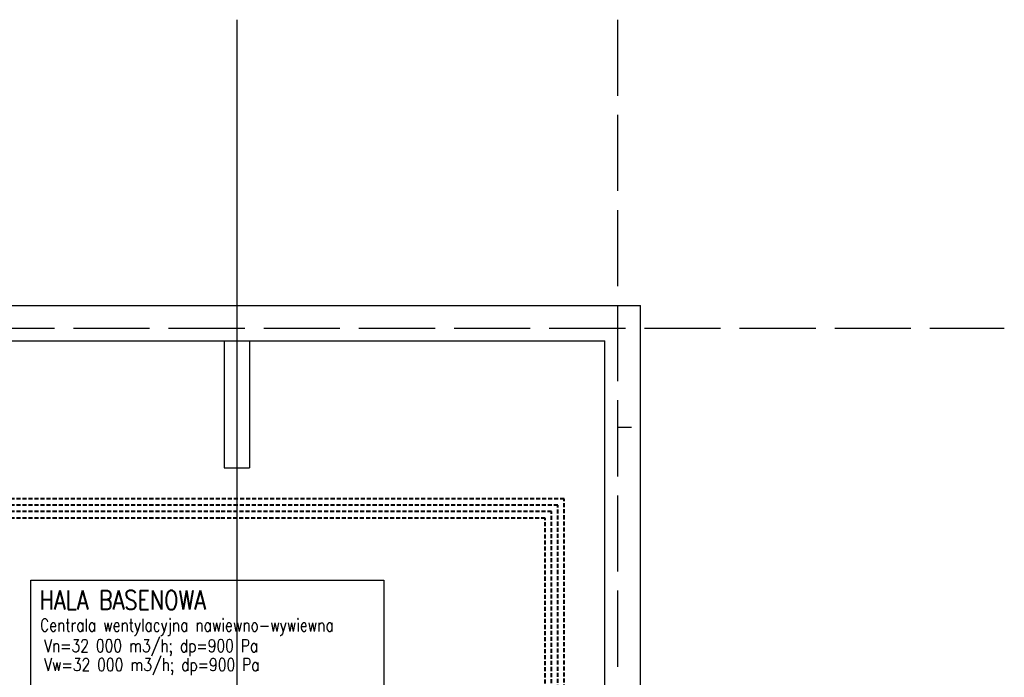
# Model space of a CAD drawing. Header units: millimetres. Extents: x -56303 to -45239, y -20463 to -4540.
# Tile 142 of 256: x -50765 to -49213, y -16694 to -15658. Entities that reach past the tile are written whole.
import ezdxf

# ---------------------------------------------------------------- set-up
doc = ezdxf.new("R2010")
doc.units = ezdxf.units.MM
doc.linetypes.add('ACAD_ISO02W100', pattern=[15, 12, -3])
doc.linetypes.add('DASHED2', pattern=[9.525, 6.35, -3.175])
doc.layers.add('_HVAC_opis', color=3, linetype='Continuous')
doc.layers.add('_HVAC_podkład', color=8, linetype='Continuous')
doc.layers.add('HVAC_freon gaz', color=180, linetype='DASHED2', lineweight=40)
doc.layers.add('HVAC_freon_ciecz', color=10, linetype='DASHED2', lineweight=40)
doc.styles.add('DACH_SZACHTY_20_05_2011_JM_xref_CAD$0$OPIS1', font='ROMANS.SHX', dxfattribs={"width": 0.9})

msp = doc.modelspace()

# ---------------------------------------------------------------- linework, layer by layer
at = {"layer": '_HVAC_opis', "color": 6}
msp.add_lwpolyline([(-50747.21, -16541.08), (-50190.71, -16541.08), (-50190.71, -16944.91), (-50747.21, -16944.91)], close=True, dxfattribs=at)
at = {"layer": '_HVAC_podkład', "linetype": 'ACAD_ISO02W100', "ltscale": 10}
for p, q in [((-49822.44, -15657.63), (-49822.44, -20462.96)), ((-53680.08, -16143.93), (-49212.84, -16143.93))]:
    msp.add_line(p, q, dxfattribs=at)
at = {"layer": '_HVAC_podkład'}
for p, q in [((-51284.44, -16107.93), (-49786.44, -16107.93)), ((-49786.44, -18351.93), (-49786.44, -16107.93)), ((-51336.44, -16163.93), (-49842.44, -16163.93)), ((-50442.44, -16163.93), (-50442.44, -16363.93)), ((-50402.44, -16163.93), (-50402.44, -16363.93)), ((-49842.44, -17328.93), (-49842.44, -16163.93)), ((-49822.44, -16299.97), (-49800.44, -16299.97)), ((-50442.44, -16363.93), (-50402.44, -16363.93))]:
    msp.add_line(p, q, dxfattribs=at)
msp.add_lwpolyline([(-50422.44, -15657.63), (-50422.44, -19757.47), (-50123.44, -20056.47), (-49842.44, -19775.47), (-49842.44, -19163.93)], dxfattribs=at)
at = {"layer": 'HVAC_freon gaz'}
for points in [[(-49362.52, -18576.13), (-49362.52, -18628.8), (-49783.11, -18628.8), (-49783.11, -18452.85), (-49936.35, -18452.85), (-49936.35, -17692.8), (-49886.91, -17692.8), (-49886.91, -17408.69), (-49936.35, -17408.69), (-49936.35, -16443.14), (-50449.32, -16443.14), (-50990.48, -16443.14), (-50990.48, -16211.74), (-51683.88, -16211.74), (-51683.88, -15991.53), (-51815.06, -15991.53), (-51815.06, -15879.28), (-51828.86, -15879.28)], [(-49382.52, -18576.13), (-49382.52, -18608.8), (-49763.11, -18608.8), (-49763.11, -18432.85), (-49916.35, -18432.85), (-49916.35, -17712.8), (-49866.91, -17712.8), (-49866.91, -17388.69), (-49916.35, -17388.69), (-49916.35, -16423.14), (-50449.32, -16423.14), (-50970.48, -16423.14), (-50970.48, -16191.74), (-51663.88, -16191.74), (-51663.88, -15879.28), (-51669.58, -15879.28)]]:
    msp.add_lwpolyline(points, dxfattribs=at)
at = {"layer": 'HVAC_freon_ciecz'}
for points in [[(-49372.52, -18576.13), (-49372.52, -18618.8), (-49773.11, -18618.8), (-49773.11, -18442.85), (-49926.35, -18442.85), (-49926.35, -17702.8), (-49876.91, -17702.8), (-49876.91, -17398.69), (-49926.35, -17398.69), (-49926.35, -16433.14), (-50449.32, -16433.14), (-50980.48, -16433.14), (-50980.48, -16201.74), (-51673.88, -16201.74), (-51673.88, -15981.53), (-51805.06, -15981.53), (-51805.06, -15869.28), (-51828.86, -15869.28)], [(-49392.52, -18576.13), (-49392.52, -18598.8), (-49753.11, -18598.8), (-49753.11, -18422.85), (-49906.35, -18422.85), (-49906.35, -17722.8), (-49856.91, -17722.8), (-49856.91, -17378.69), (-49906.35, -17378.69), (-49906.35, -16413.14), (-50449.32, -16413.14), (-50960.48, -16413.14), (-50960.48, -16181.74), (-51653.88, -16181.74), (-51653.88, -15869.28), (-51669.58, -15869.28)]]:
    msp.add_lwpolyline(points, dxfattribs=at)

# ---------------------------------------------------------------- texts
at = {"layer": '_HVAC_opis', "color": 6, "style": 'DACH_SZACHTY_20_05_2011_JM_xref_CAD$0$OPIS1', "width": 0.8}
msp.add_text('HALA BASENOWA', height=30, rotation=0.00025, dxfattribs=at).set_placement((-50733.5, -16587.57))
at = {"layer": '_HVAC_opis', "style": 'DACH_SZACHTY_20_05_2011_JM_xref_CAD$0$OPIS1', "width": 0.8}
for s, p in [('Centrala wentylacyjna nawiewno-wywiewna', (-50732.71, -16621.96)), ('Vn=32 000 m3/h; dp=900 Pa', (-50726.24, -16654.46)), ('Vw=32 000 m3/h; dp=900 Pa', (-50726.24, -16684.3))]:
    msp.add_text(s, height=20, rotation=0.00025, dxfattribs=at).set_placement(p)

doc.saveas('drawing.dxf')
